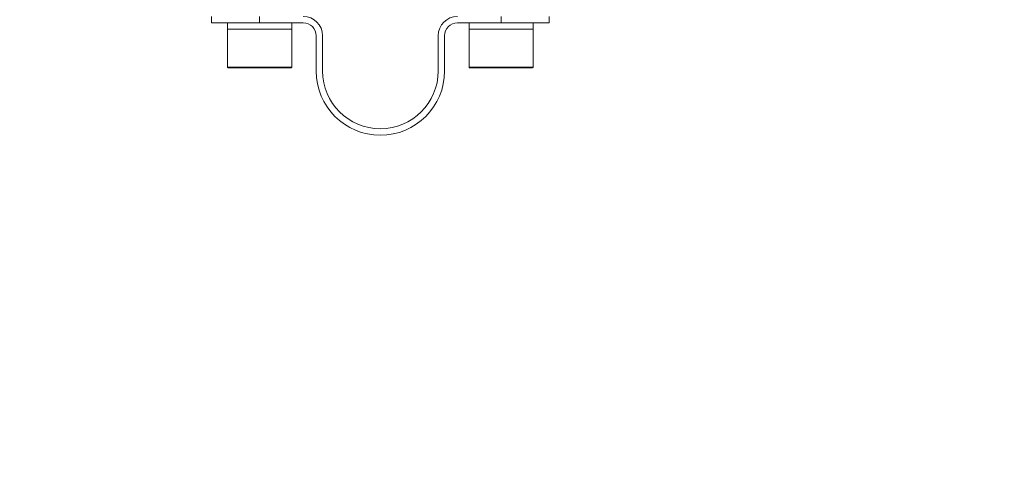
# Model space of a CAD drawing. Header units: millimetres. Extents: x 176 to 9387, y -11044 to -3322.
# Tile 6 of 256: x 3336 to 3489, y -8522 to -8453. Entities that reach past the tile are written whole.
import ezdxf

# ---------------------------------------------------------------- set-up
doc = ezdxf.new("R2010")
doc.units = ezdxf.units.MM
doc.header["$LTSCALE"] = 0.3175
for name, color, linetype, lineweight in [('1轮廓实线层', 7, 'Continuous', 18), ('7标注层', 4, 'Continuous', 13), ('sub', 1, 'Continuous', 18)]:
    doc.layers.add(name, color=color, linetype=linetype, lineweight=lineweight)
doc.styles.add('标准汉字', font='gbenor.shx', dxfattribs={"bigfont": 'gbcbig.shx'})
doc.dimstyles.new('M1：15', dxfattribs={"dimscale": 15, "dimtxt": 3.5, "dimasz": 2.5, "dimexe": 2, "dimexo": 0, "dimgap": 0.5, "dimtad": 1, "dimdec": 4, "dimdsep": 46, "dimtxsty": '标准汉字', "dimcen": 5, "dimdle": 5, "dimclrd": 1, "dimclre": 1, "dimclrt": 256, "dimadec": 4, "dimazin": 2, "dimtfac": 1, "dimtdec": 4, "dimtmove": 0, "dimatfit": 3, "dimfxl": 1, "dimtolj": 1, "dimarcsym": 0})

# ---------------------------------------------------------------- blocks, each defined once
blk = doc.blocks.new('*D25')
at = {"layer": '7标注层', "color": 1, "lineweight": -2, "ltscale": 20, "transparency": 16777216}
blk.add_line((2886.15, -8313.78), (2975.18, -8298.08), dxfattribs=at)
blk.add_arc((3286.97, -8243.11), 346.6, 196.2021, 353.7979, dxfattribs=at)
at = {"layer": '7标注层', "color": 1, "lineweight": 30, "ltscale": 20, "transparency": 16777216}
for points in [[(3625.3, -8280.21), (3637.78, -8280.89), (3633.57, -8243.11)], [(2948.05, -8341.23), (2960.22, -8338.4), (2945.63, -8303.29)]]:
    blk.add_solid(points, dxfattribs=at)
at = {"layer": 'Defpoints', "color": 0, "lineweight": 30, "ltscale": 20, "transparency": 16777216}
for p in [(3008.69, -8243.11), (4726.49, -8243.11), (2886.15, -8313.78), (1869.32, -8493.08), (3149.69, -8561.36)]:
    blk.add_point(p, dxfattribs=at)
at = {"layer": '7标注层', "ltscale": 20, "transparency": 16777216, "insert": (3314.24, -8554.77), "char_height": 52.5, "attachment_point": 5, "rotation": 5, "style": '标准汉字'}
blk.add_mtext('\\A1;167%%D', dxfattribs=at)

msp = doc.modelspace()

# ---------------------------------------------------------------- linework, layer by layer
at = {"layer": '1轮廓实线层', "ltscale": 20}
for p, q in [((3365.66951, -8452.10682), (3365.66951, -8453.10681)), ((3373.16951, -8452.10682), (3373.16951, -8453.10681)), ((3410.76951, -8453.10681), (3410.76951, -8452.10682)), ((3418.26951, -8453.10681), (3418.26951, -8452.10682)), ((3373.16951, -8453.10681), (3365.66951, -8453.10681)), ((3368.16951, -8453.10681), (3368.16951, -8454.10681)), ((3379.96951, -8453.10681), (3373.16951, -8453.10681)), ((3378.16951, -8454.10681), (3378.16951, -8453.10681)), ((3410.76951, -8453.10681), (3403.96951, -8453.10681)), ((3405.76951, -8453.10681), (3405.76951, -8454.10681)), ((3418.26951, -8453.10681), (3410.76951, -8453.10681)), ((3415.76951, -8454.10681), (3415.76951, -8453.10681)), ((3368.16951, -8454.10681), (3368.16951, -8460.00682)), ((3373.16951, -8454.10681), (3368.16951, -8454.10681)), ((3370.43479, -8454.10681), (3368.16951, -8454.10681)), ((3378.16951, -8454.10681), (3370.43479, -8454.10681)), ((3378.16951, -8454.10681), (3373.16951, -8454.10681)), ((3378.16951, -8460.00682), (3378.16951, -8454.10681)), ((3381.96951, -8460.60682), (3381.96951, -8455.10681)), ((3382.96951, -8455.10681), (3382.96951, -8460.60682)), ((3400.96951, -8460.60682), (3400.96951, -8455.10681)), ((3401.96951, -8455.10681), (3401.96951, -8460.60682)), ((3405.76951, -8454.10681), (3405.76951, -8460.00682)), ((3410.76951, -8454.10681), (3405.76951, -8454.10681)), ((3408.03479, -8454.10681), (3405.76951, -8454.10681)), ((3415.76951, -8454.10681), (3408.03479, -8454.10681)), ((3415.76951, -8454.10681), (3410.76951, -8454.10681)), ((3415.76951, -8460.00682), (3415.76951, -8454.10681)), ((3368.16951, -8460.00682), (3378.16951, -8460.00682)), ((3378.06951, -8460.10681), (3368.26951, -8460.10681)), ((3405.76951, -8460.00682), (3415.76951, -8460.00682)), ((3415.66951, -8460.10681), (3405.86951, -8460.10681))]:
    msp.add_line(p, q, dxfattribs=at)
at = {"layer": '1轮廓实线层', "lineweight": 0, "ltscale": 20}
for centre, radius, start, end in [((3379.96951, -8455.10682), 3, 0, 90), ((3403.96951, -8455.10682), 3, 90, 180), ((3379.96951, -8455.10682), 2, 360, 90), ((3403.96951, -8455.10682), 2, 90, 180), ((3368.26951, -8460.00682), 0.1, 180, 270), ((3378.06951, -8460.00682), 0.1, 270, 0), ((3405.86951, -8460.00682), 0.1, 180, 270), ((3415.66951, -8460.00682), 0.1, 270, 0), ((3391.96951, -8460.60682), 10, 180, 0), ((3391.96951, -8460.60682), 9, 180, 0)]:
    msp.add_arc(centre, radius, start, end, dxfattribs=at)
at = {"layer": 'sub', "color": 4, "ltscale": 20}
msp.add_arc((3286.96951, -8243.10682), 407, 190, 170, dxfattribs=at)

# ---------------------------------------------------------------- dimensions: what is measured, and where the dimension line sits
at = {"layer": '7标注层', "ltscale": 20}
dim = msp.add_angular_dim_2l(base=(3149.6879, -8561.36136), line1=((2886.15275, -8313.78162), (1869.3169, -8493.07722)), line2=((4726.49169, -8243.10682), (3008.69393, -8243.10682)), text='167%%D', dimstyle='M1：15', override={"dimtad": 1, "dimtih": 0, "dimtoh": 0, "dimsah": 1, "dimtzin": 8}, dxfattribs=at)
dim.commit()
dim.dimension.update_dxf_attribs({"geometry": '*D25', "text_midpoint": (3314.23626, -8554.76724)})

doc.saveas('drawing.dxf')
